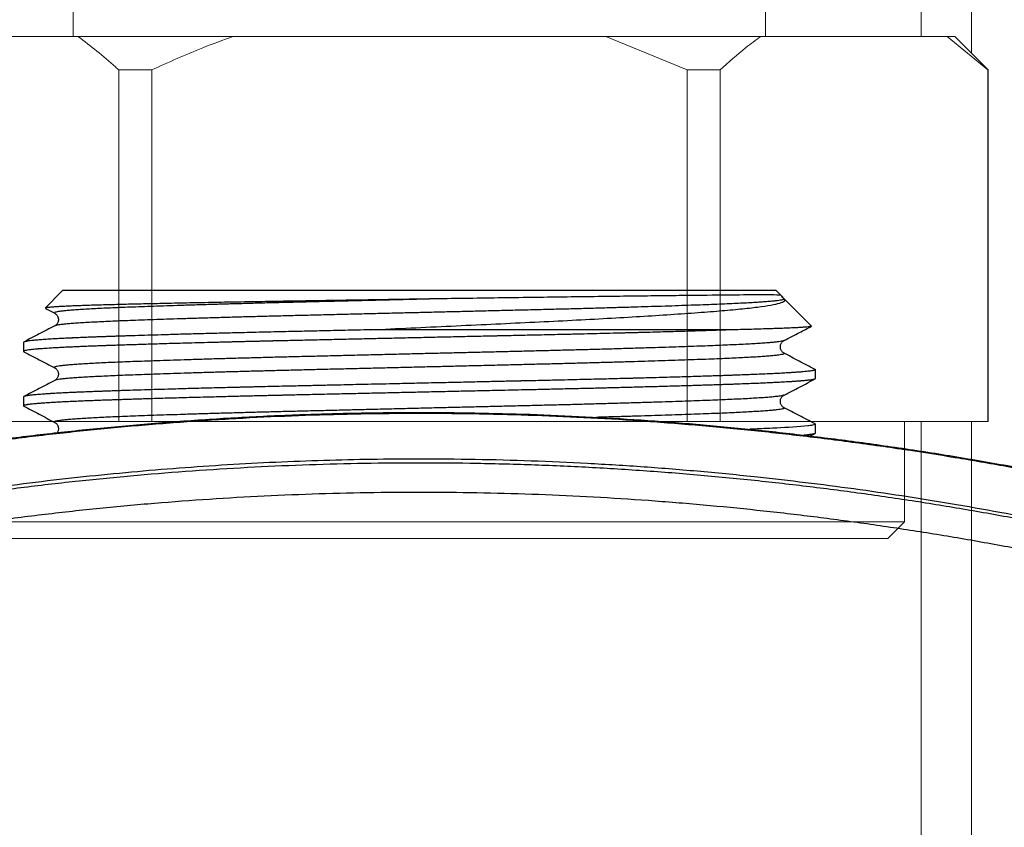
# Model space of a CAD drawing. Header units: millimetres. Extents: x -848 to 77789, y -17557 to 12238.
# Tile 68 of 79: x 72340 to 72487, y -12108 to -11987. Entities that reach past the tile are written whole.
import ezdxf
from ezdxf import colors
from ezdxf.entities.mleader import LeaderData, LeaderLine
from ezdxf.math import Vec2, Vec3

# ---------------------------------------------------------------- set-up
doc = ezdxf.new("R2010")
doc.units = ezdxf.units.MM
doc.layers.add('RR_IWK_opisy_piony', color=7, linetype='Continuous', lineweight=13)
doc.styles.add('Garamond', font='GARA.TTF')

# ---------------------------------------------------------------- blocks, each defined once
blk = doc.blocks.new('A$C661458EC')
at = {"color": 7, "linetype": 'Continuous', "lineweight": 25}
for p, q in [((-1.2336, 0.0275), (-1.2915, -0.0304)), ((1.1364, 0.0275), (-1.2336, 0.0275)), ((1.1529, 0.0109), (1.1364, 0.0275)), ((1.1644, -0.0006), (1.1529, 0.0109)), ((-1.2911, -0.0314), (-1.2599, -0.0477)), ((1.1644, -0.0006), (1.1638, -0.0003)), ((1.2539, -0.09), (1.1644, -0.0006)), ((-1.2596, -0.0477), (-1.2595, -0.0477)), ((-1.2596, -0.0895), (-1.2596, -0.0895)), ((0.9898, -0.1025), (-0.212, -0.1025)), ((-1.3636, -0.1442), (-1.3636, -0.1741)), ((1.1624, -0.1382), (1.1608, -0.1388)), ((-1.2596, -0.2287), (-1.2595, -0.2287)), ((1.2664, -0.2645), (1.2664, -0.2347)), ((-1.2596, -0.2705), (-1.2596, -0.2705)), ((-1.3636, -0.3252), (-1.3636, -0.3551)), ((1.1624, -0.3192), (1.1608, -0.3198)), ((-1.2596, -0.4097), (-1.2595, -0.4097)), ((1.2664, -0.4455), (1.2664, -0.4157)), ((1.2496, -0.4548), (1.2653, -0.4467))]:
    blk.add_line(p, q, dxfattribs=at)
at = {"color": 7, "linetype": 'Continuous', "lineweight": 25, "flags": 128}
blk.add_lwpolyline([(1.2634, -0.4138), (1.2648, -0.4143), (1.266, -0.415), (1.2664, -0.4158), (1.2658, -0.4165), (1.2642, -0.4173), (1.2614, -0.4181), (1.2573, -0.419), (1.2537, -0.4196), (1.2495, -0.4202), (1.2451, -0.4208), (1.2446, -0.4209), (1.2441, -0.4209), (1.2435, -0.421), (1.243, -0.421), (1.2424, -0.4211), (1.2419, -0.4212), (1.2413, -0.4212), (1.2304, -0.4224), (1.2183, -0.4234), (1.2054, -0.4244), (1.1918, -0.4254), (1.1781, -0.4263), (1.1645, -0.4271), (1.1511, -0.4278), (1.1381, -0.4285), (1.1257, -0.4291), (1.1151, -0.4296), (1.1052, -0.4301), (1.0961, -0.4305), (1.0879, -0.4309), (1.0807, -0.4312), (1.0732, -0.4315), (1.0674, -0.4318), (1.0634, -0.4319), (1.0619, -0.432), (1.0615, -0.432), (1.0613, -0.432), (1.0613, -0.432), (1.0612, -0.432), (1.0612, -0.432), (1.0612, -0.432), (1.0612, -0.432), (1.0612, -0.432), (1.0612, -0.432), (1.0612, -0.432), (1.0485, -0.4325)], dxfattribs=at)
at = {"color": 7, "linetype": 'Continuous', "lineweight": 25}
blk.add_arc((1.1754, 0.0219), 0.025, 206.0734, 242.5, dxfattribs=at)
for points, knots in [([(0, 0), (-0.0201, -0.0003), (-0.0602, -0.001), (-0.1207, -0.0019), (-0.1812, -0.0029), (-0.2382, -0.0038), (-0.2915, -0.0046), (-0.341, -0.0054), (-0.39, -0.0062), (-0.4389, -0.0069), (-0.4876, -0.0077), (-0.536, -0.0085), (-0.5836, -0.0093), (-0.6298, -0.0101), (-0.6747, -0.0109), (-0.7181, -0.0117), (-0.7604, -0.0125), (-0.802, -0.0133), (-0.8426, -0.0141), (-0.8821, -0.0149), (-0.9202, -0.0158), (-0.9565, -0.0166), (-0.9909, -0.0173), (-1.0234, -0.0181), (-1.0543, -0.0189), (-1.0837, -0.0196), (-1.1117, -0.0204), (-1.138, -0.0212), (-1.1623, -0.022), (-1.1845, -0.0228), (-1.2045, -0.0236), (-1.2225, -0.0244), (-1.2384, -0.0252), (-1.2524, -0.026), (-1.2642, -0.0268), (-1.274, -0.0276), (-1.2817, -0.0284), (-1.2872, -0.0292), (-1.2906, -0.0299), (-1.2912, -0.0303), (-1.2914, -0.0305)], [0, 0, 0, 0, 0.030458, 0.060916, 0.09168, 0.122443, 0.147983, 0.173545, 0.199107, 0.224647, 0.250925, 0.277226, 0.303528, 0.329806, 0.355422, 0.381061, 0.4067, 0.432317, 0.45867, 0.485047, 0.511425, 0.537778, 0.563512, 0.589269, 0.615026, 0.64076, 0.667232, 0.693728, 0.720225, 0.746697, 0.772518, 0.79834, 0.82434, 0.850339, 0.876161, 0.901983, 0.927982, 0.953982, 0.979881, 1, 1, 1, 1]), ([(0, 0), (-0.0196, -0.0005), (-0.0588, -0.0014), (-0.1186, -0.0029), (-0.1792, -0.0043), (-0.2402, -0.0058), (-0.3005, -0.0073), (-0.3599, -0.0087), (-0.4182, -0.0101), (-0.4745, -0.0115), (-0.5289, -0.0128), (-0.5814, -0.0142), (-0.6329, -0.0156), (-0.6832, -0.017), (-0.7331, -0.0184), (-0.7824, -0.0199), (-0.8307, -0.0214), (-0.8768, -0.0229), (-0.9207, -0.0243), (-0.9622, -0.0258), (-1.0003, -0.0272), (-1.0354, -0.0285), (-1.0676, -0.0299), (-1.0977, -0.0312), (-1.1255, -0.0326), (-1.1515, -0.034), (-1.1754, -0.0355), (-1.1968, -0.037), (-1.2153, -0.0385), (-1.2307, -0.0399), (-1.243, -0.0414), (-1.252, -0.0429), (-1.2579, -0.0442), (-1.2609, -0.0456), (-1.2615, -0.0467), (-1.2601, -0.0474), (-1.2596, -0.0477)], [0, 0, 0, 0, 0.02932, 0.058635, 0.089428, 0.120138, 0.150723, 0.181146, 0.211371, 0.241558, 0.270207, 0.299008, 0.327929, 0.356938, 0.386001, 0.416846, 0.447675, 0.478447, 0.509123, 0.539663, 0.570031, 0.598477, 0.626983, 0.655665, 0.684492, 0.713433, 0.744216, 0.77505, 0.805895, 0.836711, 0.867458, 0.898096, 0.926851, 0.955443, 0.983871, 1, 1, 1, 1]), ([(1.1529, 0.0109), (1.1512, 0.0126), (1.1434, 0.013), (1.1134, 0.0135), (1.0913, 0.0135), (1.0337, 0.0131), (0.9981, 0.0128), (0.9146, 0.012), (0.8669, 0.0115), (0.7871, 0.0106), (0.7592, 0.0102), (0.7015, 0.0095), (0.6417, 0.0088), (0.5777, 0.008), (0.5117, 0.0071), (0.4775, 0.0067), (0.3727, 0.0053), (0.3009, 0.0044), (0.1901, 0.0029), (0.1527, 0.0023), (0.0769, 0.0012), (0.0385, 0.0006), (0, 0)], [0, 0, 0, 0, 0.125, 0.125, 0.25, 0.25, 0.375, 0.375, 0.5, 0.5, 0.5625, 0.5625, 0.625, 0.6875, 0.6875, 0.75, 0.75, 0.875, 0.875, 0.9375, 0.9375, 1, 1, 1, 1]), ([(1.1638, -0.0003), (1.1635, -0.0007), (1.163, -0.0017), (1.1582, -0.0031), (1.1506, -0.0046), (1.1397, -0.006), (1.1258, -0.0075), (1.1092, -0.009), (1.09, -0.0104), (1.0686, -0.0118), (1.0447, -0.0132), (1.0183, -0.0146), (0.9891, -0.016), (0.957, -0.0174), (0.9217, -0.0188), (0.8841, -0.0202), (0.8438, -0.0216), (0.8011, -0.0231), (0.7569, -0.0246), (0.7115, -0.026), (0.6651, -0.0274), (0.6172, -0.0288), (0.5677, -0.0302), (0.5159, -0.0316), (0.4619, -0.0331), (0.4058, -0.0345), (0.3489, -0.0359), (0.291, -0.0373), (0.2322, -0.0387), (0.1734, -0.0402), (0.115, -0.0416), (0.0572, -0.043), (-0.001, -0.0444), (-0.0593, -0.0458), (-0.1188, -0.0472), (-0.1792, -0.0487), (-0.2402, -0.0502), (-0.3005, -0.0516), (-0.3599, -0.053), (-0.4182, -0.0545), (-0.4745, -0.0558), (-0.5289, -0.0572), (-0.5814, -0.0586), (-0.6329, -0.06), (-0.6832, -0.0613), (-0.7331, -0.0628), (-0.7824, -0.0643), (-0.8307, -0.0657), (-0.8768, -0.0672), (-0.9207, -0.0687), (-0.9622, -0.0701), (-1.0003, -0.0715), (-1.0354, -0.0729), (-1.0676, -0.0742), (-1.0977, -0.0756), (-1.1255, -0.0769), (-1.1515, -0.0784), (-1.1754, -0.0798), (-1.1968, -0.0813), (-1.2153, -0.0828), (-1.2307, -0.0843), (-1.243, -0.0858), (-1.2519, -0.0872), (-1.2575, -0.0885), (-1.259, -0.0892), (-1.2596, -0.0895)], [0, 0, 0, 0, 0.016139, 0.032385, 0.04872, 0.065123, 0.081573, 0.098048, 0.113587, 0.129112, 0.144605, 0.160048, 0.175424, 0.19164, 0.207753, 0.223927, 0.240202, 0.25656, 0.272979, 0.288498, 0.304035, 0.319572, 0.335092, 0.350576, 0.36694, 0.383224, 0.399407, 0.415518, 0.431724, 0.448027, 0.463468, 0.478959, 0.494483, 0.510022, 0.525557, 0.54201, 0.558418, 0.57476, 0.591015, 0.607164, 0.623293, 0.6386, 0.653989, 0.669441, 0.684941, 0.700469, 0.71695, 0.733422, 0.749863, 0.766253, 0.782571, 0.798796, 0.813995, 0.829226, 0.844551, 0.859953, 0.875417, 0.891864, 0.908338, 0.924819, 0.941284, 0.957712, 0.974082, 0.989446, 1, 1, 1, 1]), ([(-0.212, -0.1025), (-0.1671, -0.1005), (-0.1223, -0.0984), (-0.0327, -0.0942), (0.0121, -0.0921), (0.1013, -0.0879), (0.1454, -0.0858), (0.2327, -0.0817), (0.276, -0.0796), (0.4031, -0.0735), (0.4851, -0.0694), (0.6371, -0.061), (0.7079, -0.0567), (0.8058, -0.0502), (0.8369, -0.0481), (0.8949, -0.0438), (0.922, -0.0417), (0.9724, -0.0376), (0.9957, -0.0355), (1.0383, -0.0313), (1.0577, -0.0291), (1.1082, -0.0225), (1.1327, -0.0182), (1.1555, -0.0115), (1.1607, -0.0093), (1.1662, -0.0049), (1.1666, -0.0027), (1.1644, -0.0006)], [0, 0, 0, 0, 0.0625, 0.0625, 0.125, 0.125, 0.1875, 0.1875, 0.25, 0.25, 0.375, 0.375, 0.5, 0.5, 0.5625, 0.5625, 0.625, 0.625, 0.6875, 0.6875, 0.75, 0.75, 0.875, 0.875, 0.9375, 0.9375, 1, 1, 1, 1]), ([(-1.2599, -0.0477), (-1.2586, -0.0484), (-1.2564, -0.0498), (-1.2531, -0.053), (-1.2508, -0.0564), (-1.2492, -0.0598), (-1.2483, -0.0628), (-1.2477, -0.0662), (-1.2476, -0.0695), (-1.248, -0.0736), (-1.2494, -0.0782), (-1.252, -0.0828), (-1.2557, -0.087), (-1.2584, -0.0886), (-1.2599, -0.0895)], [0, 0, 0, 0, 0.122872, 0.227361, 0.313314, 0.380564, 0.429063, 0.465285, 0.514872, 0.580659, 0.662488, 0.759976, 0.872624, 1, 1, 1, 1]), ([(-1.2599, -0.0895), (-1.277, -0.0984), (-1.3112, -0.1163), (-1.3454, -0.1341), (-1.3625, -0.143)], [0, 0, 0, 0, 0.499985, 1, 1, 1, 1]), ([(1.2534, -0.0908), (1.2534, -0.0908), (1.2533, -0.0911), (1.2508, -0.0917), (1.2459, -0.0924), (1.2385, -0.0932), (1.229, -0.094), (1.2173, -0.0948), (1.2033, -0.0956), (1.187, -0.0964), (1.1682, -0.0973), (1.1473, -0.0981), (1.123, -0.0989), (1.095, -0.0998), (1.0629, -0.1007), (1.0281, -0.1016), (1.0026, -0.1022), (0.9898, -0.1025)], [0, 0, 0, 0, 0.003818, 0.072293, 0.140705, 0.207422, 0.274195, 0.340969, 0.407685, 0.476316, 0.545009, 0.613701, 0.682332, 0.76127, 0.840397, 0.920101, 1, 1, 1, 1]), ([(1.1626, -0.1382), (1.1797, -0.1293), (1.21, -0.1135), (1.2403, -0.0977), (1.2535, -0.0908)], [0, 0, 0, 0, 0.564882, 1, 1, 1, 1]), ([(0.9898, -0.1025), (0.9869, -0.1026), (0.9804, -0.1029), (0.9695, -0.1033), (0.9563, -0.1037), (0.9409, -0.1042), (0.923, -0.1048), (0.9025, -0.1055), (0.8795, -0.1062), (0.8538, -0.107), (0.8254, -0.1078), (0.7939, -0.1088), (0.7607, -0.1097), (0.7259, -0.1107), (0.7001, -0.1114), (0.6829, -0.1118), (0.6754, -0.112), (0.6677, -0.1122), (0.66, -0.1124), (0.6521, -0.1126), (0.6442, -0.1128), (0.6361, -0.1131), (0.616, -0.1136), (0.5843, -0.1144), (0.5412, -0.1155), (0.5042, -0.1164), (0.4732, -0.1171), (0.4489, -0.1177), (0.4325, -0.118), (0.4238, -0.1182), (0.4214, -0.1183), (0.4191, -0.1184), (0.4167, -0.1184), (0.4144, -0.1185), (0.4121, -0.1185), (0.3985, -0.1188), (0.3746, -0.1194), (0.341, -0.1201), (0.3103, -0.1208), (0.2824, -0.1214), (0.2587, -0.122), (0.2388, -0.1224), (0.2225, -0.1228), (0.2089, -0.1231), (0.1978, -0.1233), (0.1909, -0.1235), (0.1869, -0.1235), (0.1852, -0.1236), (0.1836, -0.1236), (0.1821, -0.1237), (0.1807, -0.1237), (0.1794, -0.1237), (0.1585, -0.1242), (0.1179, -0.1251), (0.0572, -0.1264), (-0.0037, -0.1278), (-0.0646, -0.1291), (-0.1255, -0.1305), (-0.1863, -0.1318), (-0.2468, -0.1332), (-0.3089, -0.1346), (-0.3724, -0.136), (-0.4346, -0.1374), (-0.4828, -0.1385), (-0.5105, -0.1391), (-0.5208, -0.1393), (-0.5239, -0.1394), (-0.5271, -0.1395), (-0.5303, -0.1396), (-0.5335, -0.1396), (-0.5379, -0.1397), (-0.5444, -0.1399), (-0.5535, -0.1401), (-0.5648, -0.1404), (-0.5782, -0.1407), (-0.5937, -0.141), (-0.6112, -0.1415), (-0.6307, -0.1419), (-0.6493, -0.1424), (-0.6667, -0.1428), (-0.6824, -0.1432), (-0.699, -0.1436), (-0.7163, -0.1441), (-0.7342, -0.1446), (-0.7608, -0.1453), (-0.7946, -0.1462), (-0.834, -0.1472), (-0.8704, -0.1482), (-0.9039, -0.1492), (-0.9346, -0.1501), (-0.9626, -0.151), (-0.988, -0.1518), (-1.0108, -0.1525), (-1.0312, -0.1531), (-1.0496, -0.1538), (-1.0637, -0.1542), (-1.0741, -0.1546), (-1.0815, -0.1548), (-1.0883, -0.1551), (-1.0947, -0.1553), (-1.1006, -0.1555), (-1.1093, -0.1558), (-1.1214, -0.1563), (-1.137, -0.1569), (-1.1535, -0.1575), (-1.1707, -0.1582), (-1.1884, -0.159), (-1.2064, -0.1598), (-1.2248, -0.1606), (-1.2433, -0.1616), (-1.2616, -0.1626), (-1.2773, -0.1635), (-1.2904, -0.1644), (-1.2983, -0.1649), (-1.3033, -0.1653), (-1.3057, -0.1655), (-1.308, -0.1656), (-1.3103, -0.1658), (-1.3125, -0.166), (-1.3147, -0.1662), (-1.3222, -0.1668), (-1.3336, -0.1679), (-1.3464, -0.1694), (-1.3558, -0.1708), (-1.3615, -0.1722), (-1.3638, -0.1736), (-1.3639, -0.1746), (-1.3626, -0.1751), (-1.3623, -0.1752)], [0, 0, 0, 0, 0.004301, 0.009552, 0.015753, 0.022904, 0.031005, 0.040056, 0.050057, 0.06078, 0.072415, 0.084962, 0.098421, 0.111021, 0.124326, 0.127023, 0.129747, 0.132498, 0.135277, 0.138083, 0.140916, 0.143776, 0.146664, 0.162175, 0.176827, 0.190619, 0.199252, 0.20751, 0.214467, 0.21523, 0.215989, 0.216745, 0.217496, 0.218245, 0.218989, 0.21973, 0.231336, 0.241973, 0.251642, 0.260343, 0.268077, 0.273781, 0.278814, 0.283174, 0.286317, 0.288986, 0.28952, 0.29003, 0.290516, 0.290978, 0.291416, 0.291831, 0.292221, 0.310596, 0.32897, 0.347345, 0.365719, 0.384094, 0.402468, 0.420843, 0.439217, 0.459491, 0.479764, 0.497605, 0.505455, 0.506483, 0.507511, 0.508539, 0.509567, 0.510595, 0.511623, 0.513915, 0.516899, 0.520576, 0.524983, 0.530095, 0.53591, 0.542429, 0.549652, 0.554762, 0.560175, 0.565889, 0.571905, 0.578222, 0.584842, 0.600223, 0.614847, 0.628715, 0.641825, 0.654179, 0.665777, 0.676617, 0.686506, 0.695669, 0.704105, 0.711814, 0.715562, 0.71911, 0.722459, 0.725609, 0.728559, 0.73131, 0.738866, 0.747145, 0.756144, 0.765865, 0.776308, 0.787472, 0.799358, 0.812311, 0.826024, 0.840498, 0.850467, 0.860768, 0.863126, 0.865501, 0.867892, 0.8703, 0.872725, 0.875167, 0.877625, 0.89802, 0.918416, 0.938811, 0.959206, 0.977154, 0.995102, 1, 1, 1, 1]), ([(-0.212, -0.1025), (-0.2262, -0.1029), (-0.2542, -0.1035), (-0.295, -0.1044), (-0.3339, -0.1053), (-0.3709, -0.1061), (-0.4059, -0.1069), (-0.4401, -0.1076), (-0.4755, -0.1084), (-0.5129, -0.1093), (-0.552, -0.1102), (-0.5912, -0.1111), (-0.6305, -0.112), (-0.6767, -0.1132), (-0.7291, -0.1145), (-0.7866, -0.116), (-0.8421, -0.1175), (-0.8933, -0.119), (-0.9404, -0.1204), (-0.9819, -0.1217), (-1.0132, -0.1227), (-1.0308, -0.1232), (-1.0373, -0.1235), (-1.0393, -0.1235), (-1.0413, -0.1236), (-1.0433, -0.1237), (-1.0453, -0.1237), (-1.048, -0.1238), (-1.0518, -0.124), (-1.0576, -0.1241), (-1.0651, -0.1244), (-1.0744, -0.1247), (-1.0852, -0.1251), (-1.0976, -0.1255), (-1.1095, -0.1259), (-1.1192, -0.1263), (-1.1263, -0.1266), (-1.132, -0.1268), (-1.1377, -0.127), (-1.1433, -0.1272), (-1.1528, -0.1276), (-1.166, -0.1281), (-1.1786, -0.1286), (-1.1869, -0.129), (-1.191, -0.1292), (-1.1948, -0.1293), (-1.1986, -0.1295), (-1.2047, -0.1298), (-1.213, -0.1302), (-1.2234, -0.1307), (-1.2341, -0.1312), (-1.245, -0.1318), (-1.2559, -0.1324), (-1.2669, -0.133), (-1.2777, -0.1337), (-1.2918, -0.1346), (-1.3076, -0.1357), (-1.3237, -0.137), (-1.3367, -0.1383), (-1.3468, -0.1395), (-1.3547, -0.1408), (-1.3601, -0.142), (-1.3632, -0.1431), (-1.3635, -0.1438), (-1.3636, -0.1442)], [0, 0, 0, 0, 0.022702, 0.044498, 0.065387, 0.085371, 0.104448, 0.122619, 0.141564, 0.16323, 0.185293, 0.207755, 0.230615, 0.253874, 0.289758, 0.325643, 0.361527, 0.397411, 0.428991, 0.46057, 0.48836, 0.500588, 0.50219, 0.503791, 0.505392, 0.506994, 0.508595, 0.510196, 0.513461, 0.518044, 0.524302, 0.532024, 0.541212, 0.551865, 0.563982, 0.57271, 0.578108, 0.583324, 0.588594, 0.593919, 0.599299, 0.615764, 0.632721, 0.637674, 0.641623, 0.645682, 0.64985, 0.654127, 0.665468, 0.677512, 0.690261, 0.703713, 0.71787, 0.73273, 0.748295, 0.764563, 0.797019, 0.828491, 0.858979, 0.888484, 0.917005, 0.947241, 0.976287, 1, 1, 1, 1]), ([(1.1608, -0.1388), (1.1605, -0.139), (1.1591, -0.1395), (1.154, -0.1406), (1.1453, -0.142), (1.1334, -0.1434), (1.1184, -0.1449), (1.1, -0.1464), (1.0786, -0.1478), (1.0544, -0.1493), (1.0273, -0.1508), (0.9982, -0.1522), (0.9673, -0.1536), (0.9349, -0.1549), (0.9003, -0.1563), (0.8635, -0.1576), (0.8236, -0.159), (0.7806, -0.1604), (0.7345, -0.1619), (0.6863, -0.1634), (0.6361, -0.1649), (0.5842, -0.1664), (0.5318, -0.1679), (0.4791, -0.1693), (0.4265, -0.1706), (0.3731, -0.172), (0.319, -0.1733), (0.2654, -0.1746), (0.2123, -0.1759), (0.1598, -0.1771), (0.1067, -0.1784), (0.0534, -0.1797), (-0.0018, -0.181), (-0.0588, -0.1824), (-0.1186, -0.1839), (-0.1792, -0.1853), (-0.2402, -0.1868), (-0.3005, -0.1883), (-0.3599, -0.1897), (-0.4182, -0.1911), (-0.4745, -0.1925), (-0.5289, -0.1938), (-0.5814, -0.1952), (-0.6329, -0.1966), (-0.6832, -0.198), (-0.7331, -0.1994), (-0.7824, -0.2009), (-0.8307, -0.2024), (-0.8768, -0.2039), (-0.9207, -0.2053), (-0.9622, -0.2068), (-1.0003, -0.2082), (-1.0354, -0.2095), (-1.0676, -0.2109), (-1.0977, -0.2122), (-1.1255, -0.2136), (-1.1515, -0.215), (-1.1754, -0.2165), (-1.1968, -0.218), (-1.2153, -0.2195), (-1.2307, -0.2209), (-1.243, -0.2224), (-1.252, -0.2239), (-1.2579, -0.2252), (-1.2609, -0.2266), (-1.2615, -0.2277), (-1.2601, -0.2284), (-1.2596, -0.2287)], [0, 0, 0, 0, 0.004522, 0.019791, 0.035127, 0.050514, 0.066869, 0.08324, 0.099605, 0.115944, 0.132235, 0.148457, 0.163671, 0.178791, 0.193896, 0.209099, 0.224382, 0.240662, 0.256993, 0.273355, 0.289727, 0.306086, 0.322412, 0.337757, 0.353036, 0.368232, 0.383333, 0.398459, 0.412542, 0.426693, 0.440898, 0.455144, 0.469244, 0.484806, 0.500364, 0.516708, 0.533007, 0.54924, 0.565387, 0.581429, 0.59745, 0.612656, 0.627942, 0.643292, 0.658688, 0.674113, 0.690484, 0.706846, 0.723179, 0.73946, 0.755669, 0.771786, 0.786884, 0.802013, 0.817236, 0.832536, 0.847897, 0.864234, 0.880599, 0.89697, 0.913326, 0.929645, 0.945906, 0.961167, 0.976342, 0.99143, 1, 1, 1, 1]), ([(1.1504, -0.1591), (1.1504, -0.158), (1.1504, -0.156), (1.151, -0.1521), (1.1522, -0.1482), (1.1544, -0.1445), (1.1568, -0.1415), (1.1598, -0.1396), (1.161, -0.1388)], [0, 0, 0, 0, 0.240863, 0.447374, 0.626897, 0.779659, 0.905909, 1, 1, 1, 1]), ([(1.1611, -0.1794), (1.1598, -0.1786), (1.157, -0.1768), (1.1543, -0.1736), (1.1522, -0.1699), (1.1509, -0.1659), (1.1504, -0.1619), (1.1504, -0.1597), (1.1504, -0.1585)], [0, 0, 0, 0, 0.100099, 0.226394, 0.379329, 0.559113, 0.765932, 1, 1, 1, 1]), ([(-1.3625, -0.1752), (-1.3454, -0.1841), (-1.3112, -0.2019), (-1.277, -0.2198), (-1.2599, -0.2287)], [0, 0, 0, 0, 0.500296, 1, 1, 1, 1]), ([(1.1607, -0.1794), (1.1613, -0.1795), (1.1635, -0.1802), (1.1642, -0.1813), (1.1629, -0.1827), (1.1582, -0.1841), (1.1506, -0.1856), (1.1397, -0.187), (1.1258, -0.1885), (1.1092, -0.19), (1.09, -0.1914), (1.0686, -0.1928), (1.0447, -0.1942), (1.0183, -0.1956), (0.9891, -0.197), (0.957, -0.1984), (0.9217, -0.1998), (0.8841, -0.2012), (0.8438, -0.2026), (0.8011, -0.2041), (0.7569, -0.2056), (0.7115, -0.207), (0.6651, -0.2084), (0.6172, -0.2098), (0.5677, -0.2112), (0.5159, -0.2126), (0.4619, -0.2141), (0.4058, -0.2155), (0.3489, -0.2169), (0.291, -0.2183), (0.2322, -0.2197), (0.1734, -0.2212), (0.115, -0.2226), (0.0572, -0.224), (-0.001, -0.2254), (-0.0593, -0.2268), (-0.1188, -0.2282), (-0.1792, -0.2297), (-0.2402, -0.2312), (-0.3005, -0.2326), (-0.3599, -0.234), (-0.4182, -0.2355), (-0.4745, -0.2368), (-0.5289, -0.2382), (-0.5814, -0.2396), (-0.6329, -0.241), (-0.6832, -0.2423), (-0.7331, -0.2438), (-0.7824, -0.2453), (-0.8307, -0.2467), (-0.8768, -0.2482), (-0.9207, -0.2497), (-0.9622, -0.2511), (-1.0003, -0.2525), (-1.0354, -0.2539), (-1.0676, -0.2552), (-1.0977, -0.2566), (-1.1255, -0.2579), (-1.1515, -0.2594), (-1.1754, -0.2608), (-1.1968, -0.2623), (-1.2153, -0.2638), (-1.2307, -0.2653), (-1.243, -0.2668), (-1.2519, -0.2682), (-1.2575, -0.2695), (-1.259, -0.2702), (-1.2596, -0.2705)], [0, 0, 0, 0, 0.004935, 0.021262, 0.037057, 0.052958, 0.068946, 0.085, 0.1011, 0.117225, 0.132434, 0.147628, 0.162792, 0.177906, 0.192956, 0.208827, 0.224598, 0.240427, 0.256357, 0.272366, 0.288437, 0.303625, 0.318832, 0.334039, 0.349229, 0.364384, 0.3804, 0.396338, 0.412177, 0.427945, 0.443807, 0.459762, 0.474875, 0.490037, 0.505231, 0.520439, 0.535644, 0.551748, 0.567807, 0.583801, 0.599711, 0.615516, 0.631302, 0.646284, 0.661345, 0.676469, 0.691639, 0.706837, 0.722968, 0.739089, 0.755181, 0.771223, 0.787194, 0.803074, 0.81795, 0.832857, 0.847856, 0.862931, 0.878065, 0.894163, 0.910287, 0.926417, 0.942532, 0.958611, 0.974633, 0.98967, 1, 1, 1, 1]), ([(1.2635, -0.2328), (1.2464, -0.2239), (1.2123, -0.2061), (1.1781, -0.1883), (1.1611, -0.1794)], [0, 0, 0, 0, 0.5000034, 1, 1, 1, 1]), ([(-1.2599, -0.2287), (-1.2586, -0.2294), (-1.2562, -0.2308), (-1.2531, -0.234), (-1.2507, -0.2375), (-1.2492, -0.2408), (-1.2483, -0.2438), (-1.2477, -0.2472), (-1.2476, -0.2505), (-1.248, -0.2546), (-1.2494, -0.2592), (-1.252, -0.2638), (-1.2558, -0.2681), (-1.2584, -0.2697), (-1.2599, -0.2705)], [0, 0, 0, 0, 0.117911, 0.222413, 0.308377, 0.375635, 0.42414, 0.460366, 0.509956, 0.575744, 0.657573, 0.755061, 0.867709, 1, 1, 1, 1]), ([(1.2635, -0.2328), (1.2641, -0.233), (1.2651, -0.2334), (1.2658, -0.2338), (1.2661, -0.2341), (1.2663, -0.2344), (1.2664, -0.2346), (1.2663, -0.2349), (1.2662, -0.2351), (1.266, -0.2353), (1.2656, -0.2357), (1.2644, -0.2363), (1.2619, -0.237), (1.258, -0.2379), (1.2526, -0.2388), (1.2456, -0.2398), (1.2369, -0.2408), (1.2265, -0.2418), (1.214, -0.2428), (1.2029, -0.2436), (1.1948, -0.2442), (1.1908, -0.2445), (1.1869, -0.2447), (1.1829, -0.245), (1.1788, -0.2453), (1.1696, -0.2458), (1.1542, -0.2467), (1.1315, -0.2479), (1.1069, -0.249), (1.0806, -0.2502), (1.0546, -0.2513), (1.0293, -0.2522), (1.01, -0.2529), (0.9963, -0.2534), (0.9887, -0.2537), (0.9822, -0.2539), (0.9723, -0.2543), (0.9578, -0.2548), (0.9377, -0.2554), (0.9158, -0.2561), (0.8921, -0.2569), (0.8667, -0.2577), (0.8387, -0.2585), (0.8078, -0.2594), (0.7741, -0.2604), (0.7417, -0.2613), (0.7112, -0.2622), (0.6908, -0.2627), (0.6783, -0.2631), (0.6743, -0.2632), (0.6714, -0.2632), (0.6684, -0.2633), (0.6654, -0.2634), (0.6624, -0.2635), (0.6536, -0.2637), (0.6386, -0.2641), (0.6148, -0.2647), (0.5873, -0.2654), (0.5557, -0.2662), (0.5212, -0.267), (0.4838, -0.2679), (0.4434, -0.2689), (0.4052, -0.2698), (0.3699, -0.2706), (0.3394, -0.2713), (0.3181, -0.2717), (0.3064, -0.272), (0.3035, -0.2721), (0.3006, -0.2721), (0.2976, -0.2722), (0.2947, -0.2723), (0.2917, -0.2723), (0.2887, -0.2724), (0.2848, -0.2725), (0.279, -0.2726), (0.2701, -0.2728), (0.258, -0.2731), (0.2427, -0.2734), (0.2241, -0.2739), (0.2023, -0.2743), (0.1772, -0.2749), (0.1499, -0.2755), (0.1206, -0.2762), (0.0896, -0.2769), (0.0559, -0.2776), (0.0195, -0.2784), (-0.0157, -0.2792), (-0.0495, -0.2799), (-0.0812, -0.2806), (-0.1182, -0.2815), (-0.1462, -0.2821), (-0.165, -0.2825), (-0.1704, -0.2826), (-0.1757, -0.2827), (-0.1811, -0.2829), (-0.1865, -0.283), (-0.1919, -0.2831), (-0.2097, -0.2835), (-0.2391, -0.2841), (-0.2795, -0.285), (-0.3179, -0.2859), (-0.3501, -0.2866), (-0.3766, -0.2872), (-0.3978, -0.2877), (-0.4186, -0.2881), (-0.4407, -0.2886), (-0.4695, -0.2893), (-0.504, -0.2901), (-0.5421, -0.2909), (-0.5713, -0.2916), (-0.5923, -0.2921), (-0.6057, -0.2925), (-0.6188, -0.2928), (-0.6317, -0.2931), (-0.6442, -0.2934), (-0.6727, -0.2941), (-0.7165, -0.2952), (-0.7744, -0.2967), (-0.8304, -0.2982), (-0.8821, -0.2997), (-0.9297, -0.3011), (-0.9716, -0.3023), (-0.9991, -0.3032), (-1.0134, -0.3037), (-1.0169, -0.3038), (-1.0204, -0.3039), (-1.0239, -0.304), (-1.0274, -0.3041), (-1.0309, -0.3043), (-1.0343, -0.3044), (-1.0395, -0.3045), (-1.0471, -0.3048), (-1.0577, -0.3052), (-1.0704, -0.3056), (-1.0815, -0.306), (-1.0905, -0.3063), (-1.0969, -0.3065), (-1.1036, -0.3067), (-1.1099, -0.307), (-1.1156, -0.3072), (-1.1204, -0.3073), (-1.125, -0.3075), (-1.1317, -0.3078), (-1.1406, -0.3081), (-1.1515, -0.3085), (-1.1623, -0.309), (-1.1726, -0.3094), (-1.1819, -0.3098), (-1.1934, -0.3103), (-1.2076, -0.3109), (-1.2249, -0.3117), (-1.2403, -0.3125), (-1.2538, -0.3133), (-1.2624, -0.3137), (-1.2682, -0.3141), (-1.2712, -0.3143), (-1.2742, -0.3144), (-1.2772, -0.3146), (-1.2802, -0.3148), (-1.2868, -0.3152), (-1.2962, -0.3159), (-1.3075, -0.3167), (-1.317, -0.3175), (-1.325, -0.3182), (-1.3317, -0.3188), (-1.3371, -0.3194), (-1.3415, -0.3199), (-1.3451, -0.3204), (-1.3478, -0.3207), (-1.3502, -0.3211), (-1.3526, -0.3215), (-1.3551, -0.3219), (-1.3575, -0.3224), (-1.3595, -0.3229), (-1.3618, -0.3236), (-1.3635, -0.3244), (-1.3634, -0.325), (-1.3634, -0.3252)], [0, 0, 0, 0, 0.007554, 0.010876, 0.014143, 0.017354, 0.020509, 0.022825, 0.025212, 0.027688, 0.030254, 0.038075, 0.046623, 0.055899, 0.065903, 0.076634, 0.086808, 0.097559, 0.108887, 0.120793, 0.12407, 0.126807, 0.129539, 0.132266, 0.134988, 0.137704, 0.150439, 0.163242, 0.175926, 0.188491, 0.200937, 0.210787, 0.220562, 0.224381, 0.227006, 0.229359, 0.231851, 0.238345, 0.245629, 0.253703, 0.261579, 0.270085, 0.279221, 0.288986, 0.299381, 0.310405, 0.31815, 0.326178, 0.328016, 0.328826, 0.329647, 0.330479, 0.331323, 0.332178, 0.333045, 0.338721, 0.344845, 0.352718, 0.361225, 0.370366, 0.380141, 0.390549, 0.401592, 0.409227, 0.417139, 0.42433, 0.425047, 0.425767, 0.426489, 0.427213, 0.427939, 0.428667, 0.429397, 0.43013, 0.431532, 0.433709, 0.436662, 0.440391, 0.444895, 0.450175, 0.456231, 0.463061, 0.469841, 0.477242, 0.485267, 0.493914, 0.503183, 0.510377, 0.517905, 0.525768, 0.53666, 0.537919, 0.539186, 0.540459, 0.54174, 0.543029, 0.544325, 0.545628, 0.555735, 0.565426, 0.574703, 0.583564, 0.588922, 0.594116, 0.599145, 0.604338, 0.610562, 0.620633, 0.630326, 0.63964, 0.643196, 0.646694, 0.650133, 0.653514, 0.656837, 0.660101, 0.676285, 0.692468, 0.708652, 0.724835, 0.739077, 0.753319, 0.765852, 0.767083, 0.768314, 0.769545, 0.770776, 0.772007, 0.773238, 0.774469, 0.7757, 0.778804, 0.782715, 0.787434, 0.792961, 0.795354, 0.797871, 0.800513, 0.803279, 0.805449, 0.807322, 0.80921, 0.811114, 0.815706, 0.820383, 0.825145, 0.829993, 0.83433, 0.838128, 0.846274, 0.855156, 0.864771, 0.87152, 0.878589, 0.880494, 0.88242, 0.884368, 0.886338, 0.88833, 0.890345, 0.89984, 0.908681, 0.916867, 0.924398, 0.931273, 0.937389, 0.942872, 0.947723, 0.951943, 0.955027, 0.958977, 0.9643, 0.969622, 0.974944, 0.980266, 0.99281, 1, 1, 1, 1]), ([(1.2663, -0.2645), (1.2663, -0.2646), (1.2664, -0.2648), (1.2661, -0.2652), (1.2652, -0.2658), (1.2632, -0.2665), (1.2601, -0.2673), (1.2557, -0.2682), (1.2497, -0.2691), (1.243, -0.27), (1.2358, -0.2707), (1.2306, -0.2712), (1.2268, -0.2716), (1.2247, -0.2718), (1.2226, -0.272), (1.2204, -0.2722), (1.2181, -0.2724), (1.2129, -0.2728), (1.2047, -0.2734), (1.193, -0.2742), (1.1812, -0.275), (1.1696, -0.2757), (1.1584, -0.2763), (1.1479, -0.2769), (1.138, -0.2774), (1.129, -0.2779), (1.1212, -0.2783), (1.1138, -0.2786), (1.1055, -0.279), (1.0955, -0.2795), (1.0843, -0.2799), (1.0727, -0.2804), (1.0555, -0.2811), (1.0318, -0.2821), (1.0083, -0.2829), (0.9919, -0.2835), (0.9833, -0.2838), (0.9745, -0.2841), (0.9658, -0.2844), (0.9586, -0.2846), (0.9518, -0.2848), (0.9447, -0.2851), (0.9354, -0.2854), (0.9244, -0.2857), (0.9113, -0.2862), (0.8962, -0.2866), (0.8791, -0.2872), (0.8599, -0.2878), (0.8387, -0.2884), (0.8152, -0.2891), (0.7893, -0.2899), (0.762, -0.2906), (0.7344, -0.2914), (0.7079, -0.2921), (0.6828, -0.2928), (0.659, -0.2935), (0.6366, -0.294), (0.6159, -0.2946), (0.5971, -0.2951), (0.5801, -0.2955), (0.5645, -0.2959), (0.5501, -0.2962), (0.5372, -0.2966), (0.5248, -0.2969), (0.5098, -0.2972), (0.4909, -0.2977), (0.4675, -0.2982), (0.4414, -0.2988), (0.4154, -0.2994), (0.3897, -0.3), (0.3648, -0.3006), (0.3437, -0.3011), (0.3279, -0.3014), (0.318, -0.3016), (0.3089, -0.3018), (0.2997, -0.302), (0.2791, -0.3025), (0.2461, -0.3032), (0.1948, -0.3044), (0.1375, -0.3056), (0.0753, -0.307), (0.0141, -0.3084), (-0.0469, -0.3097), (-0.1078, -0.3111), (-0.1687, -0.3124), (-0.2293, -0.3138), (-0.2916, -0.3152), (-0.3554, -0.3166), (-0.4178, -0.318), (-0.4663, -0.3191), (-0.4941, -0.3197), (-0.5044, -0.32), (-0.5076, -0.32), (-0.5108, -0.3201), (-0.514, -0.3202), (-0.5172, -0.3203), (-0.5227, -0.3204), (-0.5314, -0.3206), (-0.5443, -0.3209), (-0.5598, -0.3212), (-0.578, -0.3217), (-0.5974, -0.3221), (-0.6178, -0.3226), (-0.6387, -0.3231), (-0.6613, -0.3237), (-0.6854, -0.3243), (-0.7111, -0.325), (-0.7419, -0.3258), (-0.7763, -0.3267), (-0.8129, -0.3276), (-0.8469, -0.3286), (-0.8785, -0.3295), (-0.9076, -0.3303), (-0.9343, -0.3311), (-0.9589, -0.3318), (-0.9821, -0.3326), (-1.004, -0.3333), (-1.0243, -0.3339), (-1.0423, -0.3345), (-1.0577, -0.335), (-1.0706, -0.3355), (-1.0789, -0.3358), (-1.0839, -0.3359), (-1.0861, -0.336), (-1.0882, -0.3361), (-1.0901, -0.3362), (-1.0921, -0.3362), (-1.0939, -0.3363), (-1.1023, -0.3366), (-1.1174, -0.3371), (-1.1389, -0.3379), (-1.1605, -0.3388), (-1.1822, -0.3397), (-1.2037, -0.3406), (-1.2244, -0.3416), (-1.2441, -0.3426), (-1.2628, -0.3436), (-1.2806, -0.3447), (-1.2972, -0.3458), (-1.3118, -0.3469), (-1.3241, -0.348), (-1.3339, -0.3489), (-1.3418, -0.3498), (-1.3476, -0.3506), (-1.3519, -0.3512), (-1.3551, -0.3518), (-1.3578, -0.3524), (-1.361, -0.3532), (-1.3635, -0.3542), (-1.364, -0.3553), (-1.3627, -0.356), (-1.3623, -0.3562)], [0, 0, 0, 0, 0.001467, 0.006108, 0.013847, 0.022128, 0.030953, 0.040321, 0.050232, 0.060686, 0.067884, 0.075318, 0.077304, 0.079307, 0.081325, 0.08336, 0.085411, 0.087479, 0.096965, 0.10581, 0.114011, 0.121569, 0.128485, 0.134652, 0.140198, 0.145125, 0.149432, 0.152599, 0.156615, 0.161977, 0.167338, 0.172699, 0.17806, 0.190697, 0.203333, 0.206696, 0.210058, 0.213421, 0.216783, 0.219918, 0.221482, 0.224345, 0.227704, 0.231559, 0.236241, 0.241492, 0.247312, 0.253702, 0.260662, 0.268191, 0.276289, 0.284957, 0.293322, 0.301153, 0.308385, 0.315163, 0.321487, 0.327356, 0.332384, 0.337022, 0.341271, 0.345131, 0.348601, 0.351682, 0.355015, 0.360491, 0.366601, 0.373345, 0.380723, 0.386645, 0.392921, 0.399551, 0.402532, 0.404754, 0.407007, 0.40929, 0.411605, 0.422313, 0.433635, 0.449164, 0.463956, 0.478527, 0.493097, 0.507668, 0.522239, 0.53681, 0.551381, 0.567456, 0.58353, 0.597676, 0.603901, 0.604716, 0.605531, 0.606346, 0.607161, 0.607976, 0.608791, 0.611392, 0.614702, 0.618722, 0.623453, 0.628894, 0.633971, 0.639541, 0.645604, 0.65216, 0.65921, 0.666752, 0.677892, 0.688515, 0.69862, 0.708208, 0.717279, 0.725832, 0.733869, 0.741387, 0.749194, 0.756353, 0.762862, 0.768722, 0.773342, 0.77746, 0.778315, 0.779145, 0.77995, 0.78073, 0.781484, 0.782212, 0.782916, 0.791421, 0.800401, 0.809857, 0.819788, 0.830194, 0.841075, 0.85177, 0.862887, 0.874427, 0.886389, 0.898773, 0.909767, 0.920062, 0.92966, 0.938561, 0.945064, 0.951137, 0.956779, 0.963803, 0.977936, 0.99207, 1, 1, 1, 1]), ([(-1.2599, -0.2705), (-1.277, -0.2794), (-1.3112, -0.2973), (-1.3454, -0.3151), (-1.3625, -0.324)], [0, 0, 0, 0, 0.500263, 1, 1, 1, 1]), ([(1.1626, -0.3192), (1.1797, -0.3103), (1.2139, -0.2924), (1.2481, -0.2746), (1.2653, -0.2657)], [0, 0, 0, 0, 0.499704, 1, 1, 1, 1]), ([(1.1608, -0.3198), (1.1605, -0.32), (1.1591, -0.3205), (1.154, -0.3216), (1.1453, -0.323), (1.1334, -0.3244), (1.1184, -0.3259), (1.1, -0.3274), (1.0786, -0.3288), (1.0544, -0.3303), (1.0273, -0.3318), (0.9982, -0.3332), (0.9673, -0.3346), (0.9349, -0.3359), (0.9003, -0.3373), (0.8635, -0.3386), (0.8236, -0.34), (0.7806, -0.3414), (0.7345, -0.3429), (0.6863, -0.3444), (0.6361, -0.3459), (0.5842, -0.3474), (0.5318, -0.3489), (0.4791, -0.3503), (0.4265, -0.3516), (0.3731, -0.353), (0.319, -0.3543), (0.2654, -0.3556), (0.2123, -0.3569), (0.1598, -0.3581), (0.1067, -0.3594), (0.0534, -0.3607), (-0.0018, -0.362), (-0.0588, -0.3634), (-0.1186, -0.3649), (-0.1792, -0.3663), (-0.2402, -0.3678), (-0.3005, -0.3693), (-0.3599, -0.3707), (-0.4182, -0.3721), (-0.4745, -0.3735), (-0.5289, -0.3748), (-0.5814, -0.3762), (-0.6329, -0.3776), (-0.6832, -0.379), (-0.7331, -0.3804), (-0.7824, -0.3819), (-0.8307, -0.3834), (-0.8768, -0.3849), (-0.9207, -0.3863), (-0.9622, -0.3878), (-1.0003, -0.3892), (-1.0354, -0.3905), (-1.0676, -0.3919), (-1.0977, -0.3932), (-1.1255, -0.3946), (-1.1515, -0.396), (-1.1754, -0.3975), (-1.1968, -0.399), (-1.2153, -0.4005), (-1.2307, -0.4019), (-1.243, -0.4034), (-1.252, -0.4049), (-1.2579, -0.4062), (-1.2609, -0.4076), (-1.2615, -0.4087), (-1.2601, -0.4094), (-1.2596, -0.4097)], [0, 0, 0, 0, 0.004514, 0.019783, 0.035119, 0.050506, 0.066861, 0.083231, 0.099597, 0.115935, 0.132226, 0.148448, 0.163663, 0.178782, 0.193888, 0.20909, 0.224374, 0.240653, 0.256985, 0.273347, 0.289718, 0.306077, 0.322404, 0.337748, 0.353027, 0.368224, 0.383324, 0.39845, 0.412533, 0.426684, 0.440889, 0.455135, 0.469235, 0.484797, 0.500356, 0.516699, 0.532998, 0.549231, 0.565378, 0.58142, 0.597442, 0.612647, 0.627933, 0.643283, 0.658679, 0.674104, 0.690475, 0.706838, 0.72317, 0.739451, 0.75566, 0.771777, 0.786875, 0.802004, 0.817227, 0.832527, 0.847888, 0.864225, 0.88059, 0.896961, 0.913317, 0.929636, 0.945897, 0.961158, 0.976333, 0.991421, 1, 1, 1, 1]), ([(1.1504, -0.3401), (1.1504, -0.339), (1.1504, -0.3371), (1.151, -0.3331), (1.1522, -0.3292), (1.1544, -0.3255), (1.1566, -0.3227), (1.1597, -0.3207), (1.161, -0.3198)], [0, 0, 0, 0, 0.247703, 0.453968, 0.633275, 0.785853, 0.911951, 1, 1, 1, 1]), ([(-1.3625, -0.3562), (-1.3454, -0.3651), (-1.3112, -0.3829), (-1.277, -0.4008), (-1.2599, -0.4097)], [0, 0, 0, 0, 0.50058, 1, 1, 1, 1]), ([(1.1611, -0.3604), (1.1598, -0.3596), (1.1572, -0.3579), (1.1543, -0.3546), (1.1522, -0.3509), (1.1509, -0.3469), (1.1504, -0.343), (1.1504, -0.3407), (1.1504, -0.3395)], [0, 0, 0, 0, 0.1064549, 0.2328534, 0.3859134, 0.5658426, 0.7728289, 1, 1, 1, 1]), ([(-2.6773, -0.6964), (-2.6159, -0.6818), (-2.4935, -0.6526), (-2.3093, -0.6127), (-2.1252, -0.5757), (-1.9411, -0.542), (-1.757, -0.5113), (-1.5729, -0.4838), (-1.3889, -0.4594), (-1.2019, -0.4378), (-1.0121, -0.4191), (-0.8194, -0.4037), (-0.6267, -0.3916), (-0.434, -0.383), (-0.2413, -0.3779), (-0.0515, -0.3762), (0.1353, -0.3778), (0.3192, -0.3825), (0.5031, -0.3903), (0.687, -0.4013), (0.871, -0.4154), (1.055, -0.4326), (1.239, -0.453), (1.426, -0.4768), (1.6159, -0.5044), (1.8088, -0.5358), (2.0016, -0.5707), (2.1945, -0.609), (2.3875, -0.6506), (2.5157, -0.6811), (2.58, -0.6964)], [0, 0, 0, 0, 0.03563, 0.071125, 0.106496, 0.141752, 0.176902, 0.211956, 0.246924, 0.281815, 0.318295, 0.354714, 0.391083, 0.427412, 0.463714, 0.5, 0.534635, 0.569284, 0.603958, 0.638666, 0.673418, 0.708224, 0.743095, 0.77804, 0.814739, 0.851541, 0.888457, 0.925498, 0.962676, 1, 1, 1, 1]), ([(-2.6766, -0.6989), (-2.6151, -0.6843), (-2.4923, -0.655), (-2.3075, -0.615), (-2.1228, -0.5779), (-1.9381, -0.5441), (-1.7545, -0.5135), (-1.5721, -0.4863), (-1.3907, -0.4622), (-1.2094, -0.4412), (-1.0269, -0.4231), (-0.8431, -0.408), (-0.6582, -0.396), (-0.4732, -0.3872), (-0.2882, -0.3815), (-0.1033, -0.3789), (0.0817, -0.3796), (0.2666, -0.3834), (0.4516, -0.3904), (0.6366, -0.4005), (0.8216, -0.4139), (1.0066, -0.4304), (1.1916, -0.45), (1.3766, -0.4729), (1.5565, -0.4981), (1.7312, -0.5255), (1.9009, -0.5548), (2.0705, -0.5867), (2.2402, -0.6214), (2.41, -0.6585), (2.5229, -0.6854), (2.5794, -0.6989)], [0, 0, 0, 0, 0.035755, 0.0713732, 0.1068646, 0.1422391, 0.1775067, 0.2120504, 0.2465106, 0.280897, 0.3152195, 0.3501868, 0.3851083, 0.4199948, 0.4548567, 0.4897049, 0.5245499, 0.5594024, 0.5942731, 0.6291727, 0.6641116, 0.6991007, 0.7341503, 0.7692709, 0.8044731, 0.8368222, 0.8692564, 0.9017835, 0.9344114, 0.9671477, 1, 1, 1, 1]), ([(1.1607, -0.3604), (1.1613, -0.3605), (1.1635, -0.3612), (1.1642, -0.3623), (1.1629, -0.3637), (1.1582, -0.3651), (1.1506, -0.3666), (1.1397, -0.368), (1.1258, -0.3695), (1.1092, -0.371), (1.09, -0.3724), (1.0686, -0.3738), (1.0447, -0.3752), (1.0183, -0.3766), (0.9891, -0.378), (0.957, -0.3794), (0.9217, -0.3808), (0.8841, -0.3822), (0.8438, -0.3836), (0.8011, -0.3851), (0.7569, -0.3866), (0.7115, -0.388), (0.6652, -0.3894), (0.6171, -0.3908), (0.5752, -0.392), (0.5488, -0.3927), (0.5394, -0.393)], [0, 0, 0, 0, 0.013772, 0.05943, 0.103603, 0.148071, 0.192781, 0.237676, 0.282701, 0.327796, 0.370327, 0.41282, 0.455225, 0.497494, 0.53958, 0.583964, 0.628068, 0.672336, 0.716883, 0.761655, 0.806596, 0.849072, 0.891599, 0.934126, 0.976605, 1, 1, 1, 1]), ([(1.2635, -0.4138), (1.2465, -0.4049), (1.2123, -0.3871), (1.1781, -0.3693), (1.1611, -0.3604)], [0, 0, 0, 0, 0.49984, 1, 1, 1, 1]), ([(-1.2599, -0.4097), (-1.2586, -0.4104), (-1.2561, -0.4119), (-1.2531, -0.415), (-1.2507, -0.4185), (-1.2492, -0.4218), (-1.2483, -0.4248), (-1.2477, -0.4282), (-1.2476, -0.4315), (-1.248, -0.4356), (-1.2493, -0.4401), (-1.2509, -0.4427), (-1.2517, -0.444)], [0, 0, 0, 0, 0.152374, 0.293329, 0.409279, 0.499999, 0.565423, 0.614285, 0.681173, 0.769898, 0.880259, 1, 1, 1, 1]), ([(1.2664, -0.4455), (1.2664, -0.4456), (1.2664, -0.4456), (1.2663, -0.4459), (1.266, -0.4463), (1.265, -0.4469), (1.2634, -0.4475), (1.2609, -0.4482), (1.2576, -0.4489), (1.2532, -0.4496), (1.2475, -0.4504), (1.2401, -0.4513), (1.234, -0.452), (1.2298, -0.4523), (1.2291, -0.4524)], [0, 0, 0, 0, 0.0111816, 0.0282325, 0.1053372, 0.1922159, 0.2888686, 0.3834252, 0.4857735, 0.5959133, 0.7138446, 0.8395672, 0.9730811, 1, 1, 1, 1]), ([(-0.0486, -0.5315), (-0.1015, -0.5317), (-0.2074, -0.5322), (-0.3666, -0.536), (-0.5263, -0.542), (-0.6864, -0.5505), (-0.8462, -0.5615), (-1.0055, -0.5748), (-1.1643, -0.5905), (-1.3236, -0.6087), (-1.4846, -0.6295), (-1.6471, -0.653), (-1.8113, -0.6793), (-1.9759, -0.7083), (-2.1412, -0.7399), (-2.3069, -0.7744), (-2.4732, -0.8113), (-2.584, -0.8381), (-2.6395, -0.8516)], [0, 0, 0, 0, 0.060611, 0.121432, 0.182477, 0.243762, 0.305302, 0.366006, 0.426986, 0.488257, 0.549834, 0.613001, 0.67652, 0.740408, 0.804682, 0.869361, 0.934461, 1, 1, 1, 1]), ([(2.5403, -0.8596), (2.481, -0.8454), (2.3622, -0.8171), (2.1834, -0.7783), (2.0041, -0.7422), (1.8243, -0.709), (1.6441, -0.6788), (1.4633, -0.6516), (1.2821, -0.6274), (1.0975, -0.6059), (0.9095, -0.5872), (0.7182, -0.5717), (0.5266, -0.5596), (0.3349, -0.551), (0.1432, -0.5458), (-0.0455, -0.5441), (-0.2313, -0.5457), (-0.4142, -0.5504), (-0.597, -0.5583), (-0.7799, -0.5693), (-0.9625, -0.5834), (-1.145, -0.6007), (-1.327, -0.621), (-1.5114, -0.6447), (-1.6982, -0.672), (-1.8872, -0.703), (-2.0757, -0.7372), (-2.2636, -0.7747), (-2.451, -0.8151), (-2.5754, -0.8447), (-2.6376, -0.8596)], [0, 0, 0, 0, 0.035032, 0.07003, 0.105005, 0.139963, 0.174914, 0.209865, 0.244827, 0.279808, 0.316496, 0.353228, 0.389953, 0.426643, 0.463307, 0.499956, 0.534935, 0.569921, 0.604922, 0.639948, 0.674996, 0.710049, 0.745086, 0.780093, 0.816739, 0.85337, 0.889999, 0.926638, 0.963301, 1, 1, 1, 1]), ([(2.5423, -0.8516), (2.4868, -0.8382), (2.3762, -0.8114), (2.2102, -0.7745), (2.0447, -0.7401), (1.8798, -0.7085), (1.7164, -0.6797), (1.5545, -0.6537), (1.3941, -0.6304), (1.2342, -0.6097), (1.0648, -0.5902), (0.886, -0.5726), (0.6976, -0.5575), (0.5101, -0.5459), (0.3232, -0.5376), (0.137, -0.5325), (0.0132, -0.5318), (-0.0486, -0.5315)], [0, 0, 0, 0, 0.065436, 0.130429, 0.194997, 0.259158, 0.322928, 0.385196, 0.44712, 0.508716, 0.570001, 0.642572, 0.714748, 0.786554, 0.858016, 0.929156, 1, 1, 1, 1]), ([(2.5173, -0.9542), (2.4582, -0.9402), (2.3401, -0.912), (2.1621, -0.8734), (1.9838, -0.8375), (1.8049, -0.8046), (1.6267, -0.7747), (1.4491, -0.748), (1.272, -0.7244), (1.0946, -0.7036), (0.9154, -0.6857), (0.7346, -0.6707), (0.5524, -0.6587), (0.3701, -0.6499), (0.1878, -0.6442), (0.0055, -0.6417), (-0.1768, -0.6423), (-0.3591, -0.6461), (-0.5413, -0.6531), (-0.7235, -0.6632), (-0.9056, -0.6764), (-1.0875, -0.6928), (-1.269, -0.7122), (-1.4501, -0.7348), (-1.6257, -0.7596), (-1.7957, -0.7864), (-1.9604, -0.815), (-2.1246, -0.846), (-2.2883, -0.8796), (-2.4518, -0.9154), (-2.5603, -0.9413), (-2.6146, -0.9542)], [0, 0, 0, 0, 0.0351719, 0.0703075, 0.105415, 0.140503, 0.1755805, 0.2100302, 0.2444873, 0.278962, 0.3134703, 0.3487237, 0.3839766, 0.4191963, 0.4543888, 0.4895645, 0.5247338, 0.5599069, 0.5950936, 0.6303039, 0.6655407, 0.7007882, 0.7360274, 0.7712407, 0.806427, 0.8386677, 0.8709051, 0.9031482, 0.935406, 0.9676871, 1, 1, 1, 1])]:
    blk.add_open_spline(points, degree=3, knots=knots, dxfattribs=at)
blk = doc.blocks.new('_None')

msp = doc.modelspace()

# ---------------------------------------------------------------- linework, layer by layer
at = {"color": 7, "linetype": 'Continuous', "lineweight": 0}
for p, q in [((72475, -11989.99), (72475, -11443.49)), ((72348.25, -11984.99), (72348.25, -11989.99)), ((72451.75, -11989.99), (72451.75, -11984.99)), ((72480, -11989.99), (72320, -11989.99)), ((72440, -11994.99), (72427.84, -11989.99)), ((72484.95, -11994.99), (72478.87, -11989.99)), ((72485, -11994.99), (72480, -11989.99)), ((72360, -11994.99), (72355.05, -11994.99)), ((72355.05, -12047.49), (72355.05, -11994.99)), ((72360, -11994.99), (72360, -12047.49)), ((72440, -12047.49), (72440, -11994.99)), ((72444.95, -11994.99), (72440, -11994.99)), ((72444.95, -11994.99), (72444.95, -12047.49)), ((72484.95, -12047.49), (72484.95, -11994.99)), ((72485, -11994.99), (72484.95, -11994.99)), ((72485, -12047.49), (72485, -11994.99)), ((72485, -12047.49), (72315, -12047.49)), ((72472.5, -12062.49), (72472.5, -12047.49)), ((72475, -12527.49), (72475, -12047.49)), ((72472.5, -12062.49), (72327.5, -12062.49)), ((72470, -12064.99), (72472.5, -12062.49)), ((72470, -12064.99), (72330, -12064.99))]:
    msp.add_line(p, q, dxfattribs=at)
at = {"color": 8, "linetype": 'Continuous', "lineweight": 0}
for p, q in [((72482.5, -11992.49), (72482.5, -11443.49)), ((72482.5, -12527.49), (72482.5, -12047.49))]:
    msp.add_line(p, q, dxfattribs=at)
at = {"color": 7, "linetype": 'Continuous', "lineweight": 0}
for points, knots in [([(72355.05, -11994.99), (72354.89, -11994.84), (72352.91, -11992.98), (72350.86, -11991.42), (72348.97, -11989.99)], [0, 0, 0, 0, 0.079163, 1, 1, 1, 1]), ([(72372.16, -11989.99), (72370.64, -11990.54), (72366.52, -11992.03), (72362.52, -11993.84), (72360, -11994.99)], [0, 0, 0, 0, 0.368569, 1, 1, 1, 1]), ([(72451.03, -11989.99), (72450.27, -11990.54), (72448.21, -11992.03), (72446.21, -11993.84), (72444.95, -11994.99)], [0, 0, 0, 0, 0.368569, 1, 1, 1, 1])]:
    msp.add_open_spline(points, degree=3, knots=knots, dxfattribs=at)

# ---------------------------------------------------------------- block references
at = {"lineweight": 0, "xscale": 45, "yscale": 45, "zscale": 45}
msp.add_blockref('A$C661458EC', (72402.19, -12029.19), dxfattribs=at)

# ---------------------------------------------------------------- next in the draw order: leaders
at = {"layer": 'RR_IWK_opisy_piony'}
ml = msp.add_multileader_mtext('Standard', dxfattribs=at)
ml.set_content('Zestawy ciepłomierzowe\\P- zawór kulowy DN15/DN20\\P- filtr siatkowy DN15/DN20\\P- ciepłomierz {\\A1;q{\\H0.7x;nom}=0,6 m{\\H0.7x;\\S3^ ;}/h DN15}\\P- zawór kulowy DN15/DN20\\P', color=256, style='Garamond')
ml.set_leader_properties()
ml.set_arrow_properties(name='NONE')
ml.build(insert=Vec2(0, 0))
ml.multileader.update_dxf_attribs({"text_left_attachment_type": 2, "text_right_attachment_type": 2, "dogleg_length": 0, "arrow_head_size": 0.18})
ctx = ml.context
ctx.base_point, ctx.char_height, ctx.arrow_head_size, ctx.landing_gap_size, ctx.plane_origin = Vec3(72890.1, -11459.83), 200, 0.18, 25, Vec3(97310.05, 87237.63)
ctx.left_attachment, ctx.right_attachment = 2, 2
notes = []
notes.append((ctx, [(1, (1, 1, 0), (72890.1, -11460), (1, 0), 0, [(0, [(72366.06, -12346.01), (71897.53, -12290.67), (71464.8, -12192.36)], 0, [])])]))
ctx.mtext.insert = Vec3(72915.1, -10630.57)
ctx.mtext.has_bg_fill, ctx.mtext.bg_color, ctx.mtext.bg_scale_factor, ctx.mtext.bg_transparency, ctx.mtext.use_window_bg_color = 1, -1027028792, 1, 0, 1
for ctx, leaders in notes:
    for number, flags, end, landing, length, lines in leaders:
        leader = LeaderData()
        leader.index, (leader.has_last_leader_line, leader.has_dogleg_vector, leader.attachment_direction) = number, flags
        leader.last_leader_point, leader.dogleg_vector, leader.dogleg_length = Vec3(end), Vec3(landing), length
        for number, points, colour, breaks in lines:
            line = LeaderLine()
            line.index, line.vertices, line.color, line.breaks = number, Vec3.list(points), colors.encode_raw_color(colour), breaks
            leader.lines.append(line)
        ctx.leaders.append(leader)

doc.saveas('drawing.dxf')
